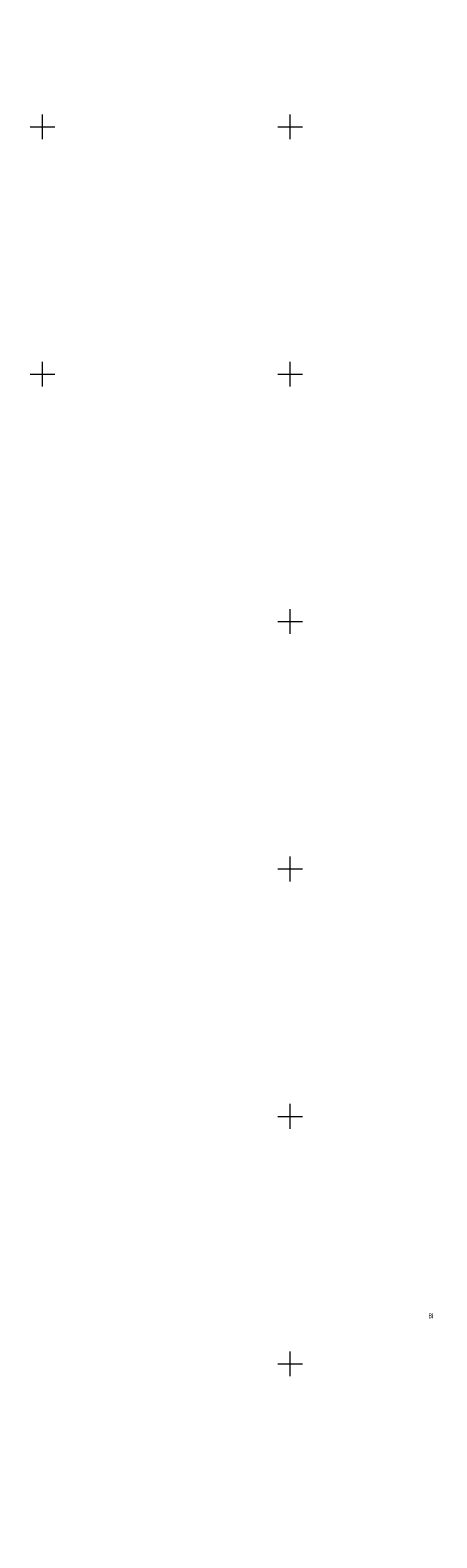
# Model space of a CAD drawing. Extents: x 6456700 to 6518119, y 5963420 to 5980059.
# Tile 87 of 256: x 6511916 to 6511998, y 5964364 to 5964669. Entities that reach past the tile are written whole.
import ezdxf
from ezdxf.enums import TextEntityAlignment as Align

# ---------------------------------------------------------------- set-up
doc = ezdxf.new("R2010")
doc.units = 0
doc.header["$MEASUREMENT"] = 0
doc.layers.get('0').update_dxf_attribs({"color": 2, "linetype": 'CONTINUOUS', "lineweight": 5})
for name, color, linetype, lineweight in [('210_oznaczenie_konturu_uzytku_gruntowego', 96, 'CONTINUOUS', 18), ('9mm Kreska ciągła', 252, 'CONTINUOUS', 9), ('siatka_krzyrzy', 7, 'CONTINUOUS', 18)]:
    doc.layers.add(name, color=color, linetype=linetype, lineweight=lineweight)
doc.styles.get("Standard").update_dxf_attribs({"font": 'txt', "width": 0.75})

# ---------------------------------------------------------------- blocks, each defined once
blk = doc.blocks.new('mdcp_nowa')
at = {"layer": 'siatka_krzyrzy', "linetype": 'Continuous', "lineweight": 18, "flags": 128}
for points in [[(6494650, 5981097.5), (6494650, 5981102.5)], [(6494700, 5981097.5), (6494700, 5981102.5)], [(6494647.5, 5981100), (6494652.5, 5981100)], [(6494697.5, 5981100), (6494702.5, 5981100)], [(6494650, 5981047.5), (6494650, 5981052.5)], [(6494700, 5981047.5), (6494700, 5981052.5)], [(6494647.5, 5981050), (6494652.5, 5981050)], [(6494697.5, 5981050), (6494702.5, 5981050)], [(6494700, 5980997.5), (6494700, 5981002.5)], [(6494697.5, 5981000), (6494702.5, 5981000)], [(6494697.5, 5980950), (6494702.5, 5980950)], [(6494700, 5980947.5), (6494700, 5980952.5)], [(6494700, 5980897.5), (6494700, 5980902.5)], [(6494697.5, 5980900), (6494702.5, 5980900)], [(6494700, 5980847.5), (6494700, 5980852.5)], [(6494697.5, 5980850), (6494702.5, 5980850)]]:
    blk.add_lwpolyline(points, dxfattribs=at)
at = {"layer": '210_oznaczenie_konturu_uzytku_gruntowego', "lineweight": 20, "width": 0.66}
blk.add_text('Bi', height=1, dxfattribs=at).set_placement((6494727.93, 5980860.2), align=Align.TOP_LEFT)

msp = doc.modelspace()

# ---------------------------------------------------------------- block references
at = {"linetype": 'ByBlock'}
msp.add_blockref('mdcp_nowa', (17268.786, -16450.998), dxfattribs=at)

# ---------------------------------------------------------------- next in the draw order: hatches: boundary and pattern name
at = {"layer": '9mm Kreska ciągła'}
h = msp.add_hatch(dxfattribs=at)
h.set_pattern_fill('ANSI37', color=256, scale=4)
h.set_pattern_definition([(45, (6511391.7311, 5964414.95413), (-0.3535534, 0.3535534), []), (135, (6511391.7311, 5964414.95413), (-0.3535534, -0.3535534), [])])
h.paths.add_polyline_path([(6511984.401, 5964771.057), (6511986.973, 5964773.43), (6512013.817, 5964744.33, 0.0257422), (6512032.026, 5964726.523), (6512141.367, 5964630.089, -0.0682613), (6512159.562, 5964608.994), (6512175.935, 5964583.751, -0.215922), (6512180.47, 5964553.766), (6512164.353, 5964496.691, 0.1789139), (6512164.804, 5964490.987, 0.5450908), (6512169.798, 5964490.285), (6512163.387, 5964482.863, 0.3715912), (6512163.389, 5964486.781, -0.251667), (6512160.985, 5964497.642), (6512177.102, 5964554.717, 0.215922), (6512172.999, 5964581.847), (6512156.625, 5964607.09, 0.0682613), (6512139.052, 5964627.464), (6512029.711, 5964723.898, -0.0257422), (6512011.245, 5964741.957)])
h = msp.add_hatch(dxfattribs=at)
h.set_pattern_fill('ANSI37', color=256, scale=4)
h.set_pattern_definition([(45, (6511919.29713, 5964205.80313), (-0.3535534, 0.3535534), []), (135, (6511919.29713, 5964205.80313), (-0.3535534, -0.3535534), [])])
edge = h.paths.add_edge_path()
edge.add_arc((6512161.116, 5964484.823), 3, 319.19731, 391.43138, ccw=False)
edge.add_arc((6512302.768, 5964368.68), 180.179, 140.67516, 150.2278)
edge.add_line((6512146.371, 5964458.149), (6512072.706, 5964329.641))
edge.add_arc((6511998.482, 5964375.659), 87.332, 292.18388, 328.20144, ccw=False)
edge.add_line((6512031.457, 5964294.792), (6512001.751, 5964283.857))
edge.add_arc((6512036.294, 5964190.013), 100, 110.20793, 142.70539)
edge.add_line((6511956.741, 5964250.604), (6511951.132, 5964243.24))
edge.add_line((6511951.132, 5964243.24), (6511943.519, 5964233.244))
edge.add_line((6511943.519, 5964233.244), (6511923.471, 5964207.866))
edge.add_arc((6511919.53, 5964210.598), 4.795, 267.2117, 325.26625, ccw=False)
edge.add_line((6511919.297, 5964205.809), (6511941.938, 5964234.47))
edge.add_line((6511941.938, 5964234.47), (6511949.542, 5964244.453))
edge.add_line((6511949.542, 5964244.453), (6511955.15, 5964251.816))
edge.add_arc((6512036.294, 5964190.013), 102, 470.20793, 502.70539, ccw=False)
edge.add_line((6512001.06, 5964285.734), (6512030.734, 5964296.657))
edge.add_arc((6511998.482, 5964375.659), 85.332, -67.79309, -31.82159)
edge.add_line((6512070.989, 5964330.666), (6512144.636, 5964459.143))
edge.add_arc((6512306.004, 5964366.643), 186, 499.92494, 510.17738, ccw=False)

doc.saveas('drawing.dxf')
